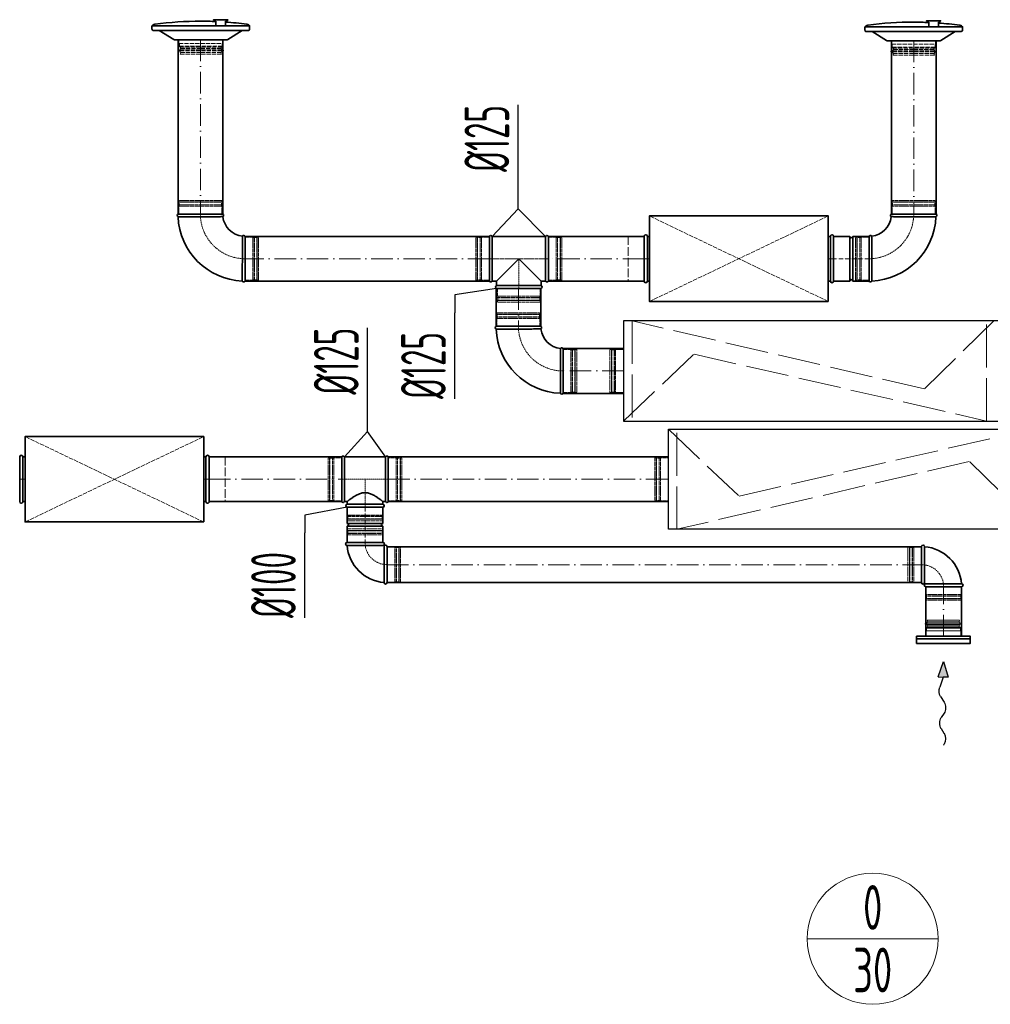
# Model space of a CAD drawing. Header units: millimetres. Extents: x -20688 to 44066, y -7315 to 67290.
# Tile 3 of 75: x 54 to 2769, y 14971 to 17724. Entities that reach past the tile are written whole.
import ezdxf
from ezdxf.enums import TextEntityAlignment as Align

# ---------------------------------------------------------------- set-up
doc = ezdxf.new("R2010")
doc.units = ezdxf.units.MM
for name, pattern in [('ACAD_ISO02W100', [15, 12, -3]), ('ACAD_ISO10W100', [18, 12, -3, 0, -3]), ('phl_thick', [0])]:
    doc.linetypes.add(name, pattern=pattern)
for name, color, linetype, lineweight in [('VZT_01 SUP (PŘÍVOD) - OBRYS', 5, 'Continuous', 35), ('VZT_02 SUP (PŘÍVOD) - OSA', 5, 'ACAD_ISO10W100', 5), ('VZT_05 ETA (ODVOD) - OBRYS', 6, 'Continuous', 35), ('VZT_06 ETA (ODVOD) - OSA', 6, 'ACAD_ISO10W100', 5), ('VZT_21 ZAŘÍZENÍ - OBRYS', 1, 'Continuous', 30), ('VZT_22 ZAŘÍZENÍ - DETAIL', 8, 'Continuous', 5), ('VZT_30 DISTRIBUČNÍ PRVKY - OBRYS', 1, 'Continuous', 35), ('VZT_35 TLUMIČE HLUKU - OBRYS', 1, 'Continuous', 35), ('VZT_36 TLUMIČE HLUKU - OSA', 1, 'ACAD_ISO10W100', 5), ('VZT_37 TLUMIČE HLUKU - DETAIL', 8, 'ACAD_ISO02W100', 5), ('VZT_50 POPIS - OBECNE', 7, 'Continuous', 13), ('VZT_52 POPIS - DISTRIBUCE', 7, 'Continuous', 5), ('VZT_60_KOTY - DIMENZE', 7, 'Continuous', 5)]:
    doc.layers.add(name, color=color, linetype=linetype, lineweight=lineweight)
for name, color, linetype, lineweight, plot in [('VZT_03 SUP (PŘÍVOD) - NETISK', 8, 'ACAD_ISO02W100', 5, False), ('VZT_07 ETA (ODVOD) - NETISK', 8, 'ACAD_ISO02W100', 5, False), ('VZT_34 DISTRIBUČNÍ PRVKY - NETISK', 8, 'ACAD_ISO02W100', 5, False), ('VZT_39 TLUMIČE HLUKU - NETISK', 8, 'ACAD_ISO02W100', 5, False)]:
    doc.layers.add(name, color=color, linetype=linetype, lineweight=lineweight, plot=plot)
doc.styles.add('EVORA_125', font='isocp.shx', dxfattribs={"width": 0.6, "height": 125})
doc.styles.add('JS', font='isocp.shx', dxfattribs={"width": 0.6, "height": 125})

msp = doc.modelspace()

# ---------------------------------------------------------------- linework, layer by layer
at = {"color": 8, "lineweight": 5}
for points in [[(2585.2, 16035), (2590.9, 16036.4, -0.060863), (2591.5, 16036.5), (2637.3, 16036.5)], [(2585.2, 16035), (2591.1, 16033.5, 0.058981), (2591.7, 16033.5), (2637.3, 16033.5)], [(2589.8, 16015.1), (2589.8, 16022.9, -0.291473), (2591.3, 16025.3, -0.291473)], [(2689.4, 16035), (2683.7, 16036.4, 0.060863), (2683, 16036.5), (2637.3, 16036.5)], [(2689.4, 16035), (2683.5, 16033.5, -0.058981), (2682.8, 16033.5), (2637.3, 16033.5)], [(2684.8, 16015.1), (2684.8, 16022.9, 0.291473), (2683.2, 16025.3, 0.291473)]]:
    msp.add_lwpolyline(points, format="xyb", dxfattribs=at)
for points in [[(2589.8, 16022.9), (2637.3, 16022.9)], [(2591.7, 16025.6), (2637.3, 16025.6)], [(2593.5, 16041.1), (2592.1, 16045.1), (2637.3, 16045.1)], [(2592.6, 16040.9), (2637.3, 16040.9)], [(2593.4, 16029.2), (2637.3, 16029.2)], [(2681, 16041.1), (2682.4, 16045.1), (2637.3, 16045.1)], [(2682, 16040.9), (2637.3, 16040.9)], [(2681.2, 16029.2), (2637.3, 16029.2)], [(2682.8, 16025.6), (2637.3, 16025.6)], [(2684.8, 16022.9), (2637.3, 16022.9)], [(2588.8, 16000.1), (2588.8, 16015.1), (2685.8, 16015.1), (2685.8, 16000.1)], [(2588.8, 16000.1), (2685.8, 16000.1)]]:
    msp.add_lwpolyline(points, dxfattribs=at)
for centre, radius, start, end in [((2601.6, 16035.6), 10.5, 149.7176, 217.8378), ((2589.5, 16028.8), 3.88, 297.4993, 6.6735), ((2672.9, 16035.6), 10.5, 322.1622, 30.2824), ((2685, 16028.8), 3.88, 173.3265, 242.5007)]:
    msp.add_arc(centre, radius, start, end, dxfattribs=at)
at = {"layer": 'VZT_01 SUP (PŘÍVOD) - OBRYS'}
for p, q in [((621.6, 17180.8), (496.6, 17180.8)), ((2491.8, 17180.8), (2616.8, 17180.8)), ((684.1, 16993.3), (684.1, 17118.3)), ((1367.4, 16993.3), (1367.4, 17118.3)), ((1375.1, 16993.3), (1375.1, 17118.3)), ((1375.1, 17118.3), (1524.7, 17118.3)), ((1524.7, 16993.3), (1524.7, 17118.3)), ((1532.4, 17118.3), (1532.4, 16993.3)), ((2330.3, 17118.3), (2330.3, 16993.3)), ((2375.8, 17118.3), (2330.3, 17118.3)), ((2375.8, 17118.3), (2375.8, 16993.3)), ((2383.8, 17118.3), (2383.8, 16993.3)), ((2429.3, 17118.3), (2383.8, 17118.3)), ((2429.3, 16993.3), (2429.3, 17118.3)), ((2429.3, 17118.3), (2429.3, 16993.3)), ((1387.4, 16993.3), (1449.9, 17055.8)), ((1449.9, 17055.8), (1512.4, 16993.3)), ((1375.1, 16993.3), (1387.4, 16993.3)), ((1387.4, 16980.5), (1387.4, 16993.3)), ((1512.4, 16980.5), (1512.4, 16993.3)), ((1512.4, 16993.3), (1524.7, 16993.3)), ((2375.8, 16993.3), (2330.3, 16993.3)), ((2429.3, 16993.3), (2383.8, 16993.3)), ((1512.4, 16980.5), (1387.4, 16980.5)), ((1512.4, 16972.8), (1387.4, 16972.8)), ((1386.2, 16866.9), (1511.2, 16866.9)), ((1573.7, 16804.4), (1573.7, 16679.4))]:
    msp.add_line(p, q, dxfattribs=at)
for points in [[(496.6, 17180.8), (496.6, 17668)], [(621.6, 17180.8), (621.6, 17668)], [(2491.8, 17180.8), (2491.8, 17665.3)], [(2616.8, 17180.8), (2616.8, 17665.3)], [(684.1, 17118.3), (1367.4, 17118.3)], [(1532.4, 17118.3), (1800.3, 17118.3)], [(684.1, 16993.3), (1367.4, 16993.3)], [(1532.4, 16993.3), (1800.3, 16993.3)], [(1573.7, 16804.4), (1742.6, 16804.4)], [(1573.7, 16679.4), (1742.6, 16679.4)]]:
    msp.add_lwpolyline(points, dxfattribs=at)
at = {"layer": 'VZT_01 SUP (PŘÍVOD) - OBRYS', "elevation": 0}
for points in [[(1386.2, 16866.9), (1386.2, 16972.8)], [(1511.2, 16866.9), (1511.2, 16972.8)]]:
    msp.add_lwpolyline(points, dxfattribs=at)
at = {"layer": 'VZT_01 SUP (PŘÍVOD) - OBRYS'}
for centre, radius, start, end in [((498.3, 17177), 4.17, 113.4678, 248.8928), ((620, 17177), 4.17, 300.2981, 66.5322), ((2493.5, 17177), 4.17, 113.4678, 239.7019), ((2615.1, 17177), 4.17, 291.1072, 66.5322), ((684.1, 17180.8), 187.5, 182.3607, 267.6393), ((684.1, 17180.8), 62.5, 186.8302, 263.1698), ((2429.3, 17180.8), 62.5, 276.8302, 353.1698), ((2429.3, 17180.8), 187.5, 272.3607, 357.6393), ((680.3, 17116.7), 4.17, 23.4678, 149.7019), ((1371.2, 17116.7), 4.17, 23.4678, 156.5322), ((1528.6, 17116.7), 4.17, 23.4678, 156.5322), ((2379.8, 17118.3), 4, 180, 0), ((2433.1, 17116.7), 4.17, 30.2981, 156.5322), ((680.3, 16995), 4.17, 201.1072, 336.5322), ((1371.2, 16995), 4.17, 203.4678, 336.5322), ((1528.6, 16995), 4.17, 203.4678, 336.5322), ((2379.8, 16993.3), 4, 0, 180), ((2433.1, 16995), 4.17, 203.4678, 338.8928), ((1389.1, 16976.7), 4.17, 113.4678, 246.5322), ((1510.7, 16976.7), 4.17, 293.4678, 66.5322), ((1387.8, 16863.1), 4.17, 113.4678, 248.8928), ((1573.7, 16866.9), 187.5, 182.3607, 267.6393), ((1509.5, 16863.1), 4.17, 300.2981, 66.5322), ((1573.7, 16866.9), 62.5, 186.8302, 263.1698), ((1569.8, 16802.7), 4.17, 23.4678, 149.7019), ((1569.8, 16681.1), 4.17, 201.1072, 336.5322)]:
    msp.add_arc(centre, radius, start, end, dxfattribs=at)
for points, knots in [([(622.1, 17173.4), (622.1, 17173.4), (620.5, 17173.4), (614.4, 17173.4), (609.9, 17173.3), (598.5, 17173.3), (591.7, 17173.3), (576.7, 17173.2), (568.6, 17173.2), (552.2, 17173.2), (544.1, 17173.2), (528.9, 17173.1), (522, 17173.1), (510.2, 17173.1), (505.5, 17173.1), (498.9, 17173.1), (497, 17173.1), (496.8, 17173.1), (496.8, 17173.1), (496.8, 17173.1)], [0, 0, 0, 0, 24.235852, 24.235852, 48.531845, 48.531845, 73.024415, 73.024415, 97.570898, 97.570898, 122.078339, 122.078339, 146.53579, 146.53579, 170.957495, 170.957495, 195.359468, 195.359468, 197.168246, 197.168246, 197.168246, 197.168246]), ([(2491.3, 17173.4), (2491.3, 17173.4), (2492.9, 17173.4), (2499, 17173.4), (2503.5, 17173.3), (2514.9, 17173.3), (2521.7, 17173.3), (2536.7, 17173.2), (2544.8, 17173.2), (2561.2, 17173.2), (2569.3, 17173.2), (2584.5, 17173.1), (2591.4, 17173.1), (2603.2, 17173.1), (2607.9, 17173.1), (2614.5, 17173.1), (2616.4, 17173.1), (2616.6, 17173.1), (2616.6, 17173.1), (2616.6, 17173.1)], [0, 0, 0, 0, 24.235852, 24.235852, 48.531845, 48.531845, 73.024415, 73.024415, 97.570898, 97.570898, 122.078339, 122.078339, 146.53579, 146.53579, 170.957495, 170.957495, 195.359468, 195.359468, 197.168246, 197.168246, 197.168246, 197.168246]), ([(676.7, 17118.8), (676.7, 17118.8), (676.7, 17118.7), (676.7, 17118.4), (676.7, 17118.1), (676.7, 17117), (676.7, 17116.3), (676.7, 17113.1), (676.6, 17110), (676.6, 17101), (676.6, 17094.9), (676.5, 17080.8), (676.5, 17072.9), (676.5, 17056.7), (676.5, 17048.5), (676.4, 17032.6), (676.4, 17025.1), (676.4, 17012), (676.4, 17006.4), (676.4, 16999.4), (676.4, 16997.3), (676.4, 16994.3), (676.4, 16993.5), (676.4, 16993.5)], [197.067977, 197.067977, 197.067977, 197.067977, 201.792196, 201.792196, 209.190204, 209.190204, 218.040239, 218.040239, 237.760854, 237.760854, 262.206108, 262.206108, 286.831239, 286.831239, 311.323072, 311.323072, 335.946087, 335.946087, 360.704397, 360.704397, 377.088273, 377.088273, 394.105327, 394.105327, 394.105327, 394.105327]), ([(2436.7, 17118.8), (2436.7, 17118.8), (2436.7, 17118.7), (2436.7, 17118.4), (2436.7, 17118.1), (2436.7, 17117), (2436.7, 17116.3), (2436.8, 17113.1), (2436.8, 17110), (2436.8, 17101), (2436.9, 17094.9), (2436.9, 17080.8), (2436.9, 17072.9), (2436.9, 17056.7), (2437, 17048.5), (2437, 17032.6), (2437, 17025.1), (2437, 17012), (2437, 17006.4), (2437, 16999.4), (2437, 16997.3), (2437, 16994.3), (2437, 16993.5), (2437, 16993.5)], [197.067977, 197.067977, 197.067977, 197.067977, 201.792196, 201.792196, 209.190204, 209.190204, 218.040239, 218.040239, 237.760854, 237.760854, 262.206108, 262.206108, 286.831239, 286.831239, 311.323072, 311.323072, 335.946087, 335.946087, 360.704397, 360.704397, 377.088273, 377.088273, 394.105327, 394.105327, 394.105327, 394.105327]), ([(1511.6, 16859.5), (1511.6, 16859.5), (1511.6, 16859.5), (1511.3, 16859.5), (1510.9, 16859.5), (1509.9, 16859.5), (1509.1, 16859.4), (1505.9, 16859.4), (1502.8, 16859.4), (1493.9, 16859.4), (1487.7, 16859.3), (1473.6, 16859.3), (1465.8, 16859.3), (1449.5, 16859.2), (1441.3, 16859.2), (1425.5, 16859.2), (1418, 16859.2), (1404.8, 16859.2), (1399.2, 16859.2), (1392.2, 16859.2), (1390.1, 16859.2), (1387.1, 16859.2), (1386.3, 16859.2), (1386.3, 16859.2)], [197.067977, 197.067977, 197.067977, 197.067977, 201.792196, 201.792196, 209.190204, 209.190204, 218.040239, 218.040239, 237.760854, 237.760854, 262.206108, 262.206108, 286.831239, 286.831239, 311.323072, 311.323072, 335.946087, 335.946087, 360.704397, 360.704397, 377.088273, 377.088273, 394.105327, 394.105327, 394.105327, 394.105327]), ([(1566.2, 16804.8), (1566.2, 16804.8), (1566.2, 16803.3), (1566.2, 16797.1), (1566.2, 16792.6), (1566.1, 16781.3), (1566.1, 16774.5), (1566, 16759.4), (1566, 16751.4), (1566, 16735), (1566, 16726.9), (1566, 16711.7), (1566, 16704.8), (1566, 16693), (1566, 16688.3), (1566, 16681.6), (1566, 16679.8), (1566, 16679.6), (1566, 16679.6), (1566, 16679.6)], [0, 0, 0, 0, 24.235852, 24.235852, 48.531845, 48.531845, 73.024415, 73.024415, 97.570898, 97.570898, 122.078339, 122.078339, 146.53579, 146.53579, 170.957495, 170.957495, 195.359468, 195.359468, 197.168246, 197.168246, 197.168246, 197.168246])]:
    msp.add_open_spline(points, degree=3, knots=knots, dxfattribs=at)
at = {"layer": 'VZT_02 SUP (PŘÍVOD) - OSA', "ltscale": 5}
for points in [[(559.1, 17668), (559.1, 17180.8)], [(2554.3, 17665.3), (2554.3, 17180.8)], [(1367.4, 17055.8), (684.1, 17055.8)], [(1800.3, 17055.8), (1532.4, 17055.8)], [(1742.6, 16741.9), (1573.7, 16741.9)]]:
    msp.add_lwpolyline(points, dxfattribs=at)
at = {"layer": 'VZT_02 SUP (PŘÍVOD) - OSA', "ltscale": 0.3, "elevation": 0}
for points in [[(559.1, 17180.8), (559.1, 17180.8, 0.414214), (684.1, 17055.8), (684.1, 17055.8)], [(1573.7, 16741.9), (1573.7, 16741.9, -0.414214), (1448.7, 16866.9), (1448.7, 16866.9)]]:
    msp.add_lwpolyline(points, format="xyb", dxfattribs=at)
at = {"layer": 'VZT_02 SUP (PŘÍVOD) - OSA', "ltscale": 0.3}
msp.add_lwpolyline([(2554.3, 17180.8), (2554.3, 17180.8, -0.414214), (2429.3, 17055.8), (2429.3, 17055.8)], format="xyb", dxfattribs=at)
msp.add_lwpolyline([(1449.9, 16972.8), (1449.9, 17055.8)], dxfattribs=at)
at = {"layer": 'VZT_02 SUP (PŘÍVOD) - OSA'}
msp.add_lwpolyline([(2429.3, 17055.8), (2330.3, 17055.8)], dxfattribs=at)
at = {"layer": 'VZT_02 SUP (PŘÍVOD) - OSA', "ltscale": 5, "elevation": 0}
msp.add_lwpolyline([(1448.7, 16972.8), (1448.7, 16866.9)], dxfattribs=at)
at = {"layer": 'VZT_03 SUP (PŘÍVOD) - NETISK', "ltscale": 0.4}
for p, q in [((620.1, 17214.3), (498.1, 17214.3)), ((498.1, 17213.8), (498.1, 17214.3)), ((620.1, 17213.8), (498.1, 17213.8)), ((620.1, 17206.8), (498.1, 17206.8)), ((498.1, 17206.3), (498.1, 17206.8)), ((620.1, 17206.3), (498.1, 17206.3)), ((619.1, 17218.8), (499.1, 17218.8)), ((499.1, 17214.8), (499.1, 17218.8)), ((619.1, 17214.8), (499.1, 17214.8)), ((500.1, 17214.3), (500.1, 17214.8)), ((500.1, 17206.8), (500.1, 17213.8)), ((500.1, 17202.8), (500.1, 17206.3)), ((618.1, 17214.3), (618.1, 17214.8)), ((618.1, 17206.8), (618.1, 17213.8)), ((618.1, 17202.8), (618.1, 17206.3)), ((619.1, 17214.8), (619.1, 17218.8)), ((620.1, 17213.8), (620.1, 17214.3)), ((620.1, 17206.3), (620.1, 17206.8)), ((2493.3, 17214.3), (2615.3, 17214.3)), ((2493.3, 17213.8), (2493.3, 17214.3)), ((2493.3, 17213.8), (2615.3, 17213.8)), ((2493.3, 17206.8), (2615.3, 17206.8)), ((2493.3, 17206.3), (2493.3, 17206.8)), ((2493.3, 17206.3), (2615.3, 17206.3)), ((2494.3, 17218.8), (2614.3, 17218.8)), ((2494.3, 17214.8), (2494.3, 17218.8)), ((2494.3, 17214.8), (2614.3, 17214.8)), ((2495.3, 17214.3), (2495.3, 17214.8)), ((2495.3, 17206.8), (2495.3, 17213.8)), ((2495.3, 17202.8), (2495.3, 17206.3)), ((2613.3, 17214.3), (2613.3, 17214.8)), ((2613.3, 17206.8), (2613.3, 17213.8)), ((2613.3, 17202.8), (2613.3, 17206.3)), ((2614.3, 17214.8), (2614.3, 17218.8)), ((2615.3, 17213.8), (2615.3, 17214.3)), ((2615.3, 17206.3), (2615.3, 17206.8)), ((619.1, 17202.8), (499.1, 17202.8)), ((499.1, 17180.8), (499.1, 17202.8)), ((619.1, 17180.8), (619.1, 17202.8)), ((2494.3, 17202.8), (2614.3, 17202.8)), ((2494.3, 17180.8), (2494.3, 17202.8)), ((2614.3, 17180.8), (2614.3, 17202.8)), ((684.1, 17115.8), (706.1, 17115.8)), ((706.1, 16995.8), (706.1, 17115.8)), ((706.1, 17114.8), (709.6, 17114.8)), ((709.6, 16994.8), (709.6, 17116.8)), ((709.6, 17116.8), (710.1, 17116.8)), ((710.1, 16994.8), (710.1, 17116.8)), ((710.1, 17114.8), (717.1, 17114.8)), ((717.1, 16994.8), (717.1, 17116.8)), ((717.1, 17116.8), (717.6, 17116.8)), ((717.6, 16994.8), (717.6, 17116.8)), ((717.6, 17114.8), (718.1, 17114.8)), ((718.1, 16995.8), (718.1, 17115.8)), ((718.1, 17115.8), (722.1, 17115.8)), ((722.1, 16995.8), (722.1, 17115.8)), ((1329.4, 16995.8), (1329.4, 17115.8)), ((1333.4, 17115.8), (1329.4, 17115.8)), ((1333.4, 16995.8), (1333.4, 17115.8)), ((1333.9, 17114.8), (1333.4, 17114.8)), ((1333.9, 16994.8), (1333.9, 17116.8)), ((1334.4, 17116.8), (1333.9, 17116.8)), ((1334.4, 16994.8), (1334.4, 17116.8)), ((1341.4, 17114.8), (1334.4, 17114.8)), ((1341.4, 16994.8), (1341.4, 17116.8)), ((1341.9, 17116.8), (1341.4, 17116.8)), ((1341.9, 16994.8), (1341.9, 17116.8)), ((1345.4, 17114.8), (1341.9, 17114.8)), ((1345.4, 16995.8), (1345.4, 17115.8)), ((1367.4, 17115.8), (1345.4, 17115.8)), ((1554.4, 17115.8), (1532.4, 17115.8)), ((1554.4, 16995.8), (1554.4, 17115.8)), ((1557.9, 17114.8), (1554.4, 17114.8)), ((1557.9, 16994.8), (1557.9, 17116.8)), ((1558.4, 17116.8), (1557.9, 17116.8)), ((1558.4, 16994.8), (1558.4, 17116.8)), ((1565.4, 17114.8), (1558.4, 17114.8)), ((1565.4, 16994.8), (1565.4, 17116.8)), ((1565.9, 17116.8), (1565.4, 17116.8)), ((1565.9, 16994.8), (1565.9, 17116.8)), ((1566.4, 17114.8), (1565.9, 17114.8)), ((1566.4, 16995.8), (1566.4, 17115.8)), ((1570.4, 17115.8), (1566.4, 17115.8)), ((1570.4, 16995.8), (1570.4, 17115.8)), ((2391.3, 16995.8), (2391.3, 17115.8)), ((2395.3, 17115.8), (2391.3, 17115.8)), ((2395.3, 16995.8), (2395.3, 17115.8)), ((2395.8, 17114.8), (2395.3, 17114.8)), ((2395.8, 16994.8), (2395.8, 17116.8)), ((2396.3, 17116.8), (2395.8, 17116.8)), ((2396.3, 16994.8), (2396.3, 17116.8)), ((2403.3, 17114.8), (2396.3, 17114.8)), ((2403.3, 16994.8), (2403.3, 17116.8)), ((2403.8, 17116.8), (2403.3, 17116.8)), ((2403.8, 16994.8), (2403.8, 17116.8)), ((2407.3, 17114.8), (2403.8, 17114.8)), ((2407.3, 16995.8), (2407.3, 17115.8)), ((2429.3, 17115.8), (2407.3, 17115.8)), ((684.1, 16995.8), (706.1, 16995.8)), ((706.1, 16996.8), (709.6, 16996.8)), ((709.6, 16994.8), (710.1, 16994.8)), ((710.1, 16996.8), (717.1, 16996.8)), ((717.1, 16994.8), (717.6, 16994.8)), ((717.6, 16996.8), (718.1, 16996.8)), ((718.1, 16995.8), (722.1, 16995.8)), ((1333.4, 16995.8), (1329.4, 16995.8)), ((1333.9, 16996.8), (1333.4, 16996.8)), ((1334.4, 16994.8), (1333.9, 16994.8)), ((1341.4, 16996.8), (1334.4, 16996.8)), ((1341.9, 16994.8), (1341.4, 16994.8)), ((1345.4, 16996.8), (1341.9, 16996.8)), ((1367.4, 16995.8), (1345.4, 16995.8)), ((1554.4, 16995.8), (1532.4, 16995.8)), ((1557.9, 16996.8), (1554.4, 16996.8)), ((1558.4, 16994.8), (1557.9, 16994.8)), ((1565.4, 16996.8), (1558.4, 16996.8)), ((1565.9, 16994.8), (1565.4, 16994.8)), ((1566.4, 16996.8), (1565.9, 16996.8)), ((1570.4, 16995.8), (1566.4, 16995.8)), ((2395.3, 16995.8), (2391.3, 16995.8)), ((2395.8, 16996.8), (2395.3, 16996.8)), ((2396.3, 16994.8), (2395.8, 16994.8)), ((2403.3, 16996.8), (2396.3, 16996.8)), ((2403.8, 16994.8), (2403.3, 16994.8)), ((2407.3, 16996.8), (2403.8, 16996.8)), ((2429.3, 16995.8), (2407.3, 16995.8)), ((1389.9, 16972.8), (1389.9, 16950.8)), ((1509.9, 16972.8), (1509.9, 16950.8)), ((1510.9, 16947.3), (1388.9, 16947.3)), ((1388.9, 16947.3), (1388.9, 16946.8)), ((1510.9, 16946.8), (1388.9, 16946.8)), ((1510.9, 16939.8), (1388.9, 16939.8)), ((1388.9, 16939.8), (1388.9, 16939.3)), ((1510.9, 16939.3), (1388.9, 16939.3)), ((1509.9, 16950.8), (1389.9, 16950.8)), ((1509.9, 16938.8), (1389.9, 16938.8)), ((1389.9, 16938.8), (1389.9, 16934.8)), ((1509.9, 16934.8), (1389.9, 16934.8)), ((1390.9, 16950.8), (1390.9, 16947.3)), ((1390.9, 16946.8), (1390.9, 16939.8)), ((1390.9, 16939.3), (1390.9, 16938.8)), ((1508.9, 16950.8), (1508.9, 16947.3)), ((1508.9, 16946.8), (1508.9, 16939.8)), ((1508.9, 16939.3), (1508.9, 16938.8)), ((1509.9, 16938.8), (1509.9, 16934.8)), ((1510.9, 16947.3), (1510.9, 16946.8)), ((1510.9, 16939.8), (1510.9, 16939.3)), ((1388.7, 16904.9), (1508.7, 16904.9)), ((1388.7, 16900.9), (1388.7, 16904.9)), ((1508.7, 16900.9), (1508.7, 16904.9)), ((1387.7, 16900.4), (1509.7, 16900.4)), ((1387.7, 16899.9), (1387.7, 16900.4)), ((1387.7, 16899.9), (1509.7, 16899.9)), ((1387.7, 16892.9), (1509.7, 16892.9)), ((1387.7, 16892.4), (1387.7, 16892.9)), ((1387.7, 16892.4), (1509.7, 16892.4)), ((1388.7, 16900.9), (1508.7, 16900.9)), ((1388.7, 16888.9), (1508.7, 16888.9)), ((1388.7, 16866.9), (1388.7, 16888.9)), ((1389.7, 16900.4), (1389.7, 16900.9)), ((1389.7, 16892.9), (1389.7, 16899.9)), ((1389.7, 16888.9), (1389.7, 16892.4)), ((1507.7, 16900.4), (1507.7, 16900.9)), ((1507.7, 16892.9), (1507.7, 16899.9)), ((1507.7, 16888.9), (1507.7, 16892.4)), ((1508.7, 16866.9), (1508.7, 16888.9)), ((1509.7, 16899.9), (1509.7, 16900.4)), ((1509.7, 16892.4), (1509.7, 16892.9)), ((1573.7, 16801.9), (1595.7, 16801.9)), ((1595.7, 16801.9), (1595.7, 16681.9)), ((1595.7, 16800.9), (1599.2, 16800.9)), ((1599.2, 16802.9), (1599.2, 16680.9)), ((1599.2, 16802.9), (1599.7, 16802.9)), ((1599.7, 16802.9), (1599.7, 16680.9)), ((1599.7, 16800.9), (1606.7, 16800.9)), ((1606.7, 16802.9), (1606.7, 16680.9)), ((1606.7, 16802.9), (1607.2, 16802.9)), ((1607.2, 16802.9), (1607.2, 16680.9)), ((1607.2, 16800.9), (1607.7, 16800.9)), ((1607.7, 16801.9), (1607.7, 16681.9)), ((1607.7, 16801.9), (1611.7, 16801.9)), ((1611.7, 16801.9), (1611.7, 16681.9)), ((1595.7, 16682.9), (1599.2, 16682.9)), ((1599.7, 16682.9), (1606.7, 16682.9)), ((1607.2, 16682.9), (1607.7, 16682.9)), ((1573.7, 16681.9), (1595.7, 16681.9)), ((1599.2, 16680.9), (1599.7, 16680.9)), ((1606.7, 16680.9), (1607.2, 16680.9)), ((1607.7, 16681.9), (1611.7, 16681.9))]:
    msp.add_line(p, q, dxfattribs=at)
msp.add_lwpolyline([(1367.4, 17055.8), (1532.4, 17055.8)], dxfattribs=at)
at = {"layer": 'VZT_05 ETA (ODVOD) - OBRYS'}
for p, q in [((954.6, 16376.7), (954.6, 16501.7)), ((962.2, 16501.7), (962.2, 16376.7)), ((1076.9, 16501.7), (962.2, 16501.7)), ((1076.9, 16376.7), (1076.9, 16501.7)), ((1084.6, 16376.7), (1084.6, 16501.7)), ((969.6, 16376.7), (962.2, 16376.7)), ((969.6, 16369.2), (969.6, 16376.7)), ((969.6, 16369.2), (1069.6, 16369.2)), ((969.6, 16361.2), (1069.6, 16361.2)), ((969.6, 16361.2), (969.6, 16315.7)), ((969.6, 16361.2), (1069.6, 16361.2)), ((1069.6, 16369.2), (1069.6, 16376.7)), ((1076.9, 16376.7), (1069.6, 16376.7)), ((1069.6, 16361.2), (1069.6, 16315.7)), ((969.6, 16315.7), (1069.6, 16315.7)), ((969.6, 16307.7), (1069.6, 16307.7)), ((969.6, 16307.7), (969.6, 16262.2)), ((1069.6, 16307.7), (1069.6, 16262.2)), ((1069.8, 16262.2), (969.3, 16262.2)), ((969.3, 16254.2), (1019.6, 16254.2)), ((969.6, 16262.2), (1069.6, 16262.2)), ((1069.8, 16254.2), (1019.6, 16254.2)), ((1073.3, 16250.7), (1073.3, 16200.4)), ((1081.3, 16150.2), (1081.3, 16250.7)), ((2576.3, 16250.7), (2576.3, 16150.2)), ((2584.3, 16250.7), (2584.3, 16200.4)), ((1073.3, 16150.2), (1073.3, 16200.4)), ((2584.3, 16150.2), (2584.3, 16200.4)), ((2587.8, 16146.7), (2638, 16146.7)), ((2587.8, 16138.7), (2688.3, 16138.7)), ((2688.3, 16146.7), (2638, 16146.7))]:
    msp.add_line(p, q, dxfattribs=at)
for points in [[(954.6, 16501.7), (583.7, 16501.7)], [(1868.2, 16501.7), (1084.6, 16501.7)], [(954.6, 16376.7), (583.7, 16376.7)], [(1868.2, 16376.7), (1084.6, 16376.7)], [(2576.3, 16250.4), (1081.3, 16250.4)], [(2576.3, 16150.4), (1081.3, 16150.4)], [(2588, 16138.7), (2588, 16000.1)], [(2688, 16138.7), (2688, 16000.1)]]:
    msp.add_lwpolyline(points, dxfattribs=at)
for centre, radius, start, end in [((958.4, 16500), 4.17, 23.4678, 156.5322), ((1080.8, 16500), 4.17, 23.4678, 156.5322), ((958.4, 16378.3), 4.17, 203.4678, 336.5322), ((969.6, 16365.2), 4, 90, 270), ((1069.6, 16365.2), 4, 270, 90), ((1080.8, 16378.3), 4.17, 203.4678, 336.5322), ((969.6, 16311.7), 4, 270, 90), ((1069.6, 16311.7), 4, 90, 270), ((969.3, 16258.2), 4, 90, 270), ((1081.3, 16262.2), 112, 184.096, 265.904), ((1069.8, 16258.2), 4, 270, 90), ((1081.3, 16262.2), 12, 218.2483, 231.7517), ((1077.3, 16250.7), 4, 0, 180), ((2580.3, 16250.7), 4, 0, 180), ((2576.3, 16138.7), 112, 4.096, 85.904), ((1077.3, 16150.2), 4, 180, 0), ((2580.3, 16150.2), 4, 180, 0), ((2576.3, 16138.7), 12, 38.2483, 51.7517), ((2587.8, 16142.7), 4, 90, 270), ((2688.3, 16142.7), 4, 270, 90)]:
    msp.add_arc(centre, radius, start, end, dxfattribs=at)
msp.add_open_spline([(969.6, 16376.7), (969.6, 16376.7), (969.7, 16376.7), (970, 16377), (970.3, 16377.2), (970.9, 16377.7), (971.4, 16378.1), (972.4, 16378.9), (972.9, 16379.3), (974.2, 16380.3), (975, 16380.9), (976.5, 16382.1), (977.4, 16382.7), (979.2, 16384.1), (980.2, 16384.8), (982.1, 16386.2), (983.2, 16386.9), (985.3, 16388.4), (986.5, 16389.2), (988.9, 16390.7), (990.2, 16391.5), (992.8, 16393.1), (994.2, 16393.9), (997, 16395.4), (998.5, 16396.2), (1003, 16398.3), (1006.2, 16399.5), (1011.1, 16400.8), (1012.8, 16401.1), (1016.2, 16401.6), (1017.9, 16401.7), (1021.3, 16401.7), (1023, 16401.6), (1026.4, 16401.1), (1028, 16400.8), (1033, 16399.5), (1036.1, 16398.3), (1040.7, 16396.2), (1042.1, 16395.4), (1045, 16393.9), (1046.4, 16393.1), (1049, 16391.5), (1050.3, 16390.7), (1052.7, 16389.2), (1053.9, 16388.4), (1056, 16386.9), (1057, 16386.2), (1059, 16384.8), (1060, 16384.1), (1061.8, 16382.7), (1062.6, 16382.1), (1064.2, 16380.9), (1064.9, 16380.3), (1066.2, 16379.3), (1066.8, 16378.9), (1067.8, 16378.1), (1068.2, 16377.7), (1068.9, 16377.2), (1069.2, 16377), (1069.5, 16376.7), (1069.6, 16376.7), (1069.6, 16376.7)], degree=3, knots=[80.753728, 80.753728, 80.753728, 80.753728, 85.721109, 85.721109, 90.68849, 90.68849, 95.655871, 95.655871, 100.623252, 100.623252, 105.590633, 105.590633, 110.558015, 110.558015, 115.525396, 115.525396, 120.492777, 120.492777, 125.619612, 125.619612, 130.746447, 130.746447, 135.873281, 135.873281, 141.000116, 141.000116, 151.253786, 151.253786, 156.38062, 156.38062, 161.507455, 161.507455, 166.63429, 166.63429, 171.761125, 171.761125, 182.014794, 182.014794, 187.141629, 187.141629, 192.268464, 192.268464, 197.395298, 197.395298, 202.522133, 202.522133, 207.489514, 207.489514, 212.456896, 212.456896, 217.424277, 217.424277, 222.391658, 222.391658, 227.359039, 227.359039, 232.32642, 232.32642, 237.293801, 237.293801, 242.261183, 242.261183, 242.261183, 242.261183], dxfattribs=at)
at = {"layer": 'VZT_06 ETA (ODVOD) - OSA', "ltscale": 5}
for points in [[(583.7, 16439.2), (954.6, 16439.2)], [(1084.6, 16439.2), (1868.2, 16439.2)], [(1081.3, 16200.4), (2576.3, 16200.4)], [(2638, 16000.1), (2638, 16138.7)]]:
    msp.add_lwpolyline(points, dxfattribs=at)
at = {"layer": 'VZT_06 ETA (ODVOD) - OSA', "ltscale": 0.3}
for points in [[(1084.6, 16439.2), (954.6, 16439.2)], [(1019.6, 16361.2), (1019.6, 16439.2)]]:
    msp.add_lwpolyline(points, dxfattribs=at)
at = {"layer": 'VZT_06 ETA (ODVOD) - OSA'}
msp.add_lwpolyline([(1019.6, 16361.2), (1019.6, 16262.2)], dxfattribs=at)
at = {"layer": 'VZT_06 ETA (ODVOD) - OSA', "ltscale": 0.3}
for points in [[(1081.3, 16200.4), (1081.3, 16200.4, -0.414214), (1019.6, 16262.2), (1019.6, 16262.2)], [(2576.3, 16200.4), (2576.3, 16200.4, -0.414214), (2638, 16138.7), (2638, 16138.7)]]:
    msp.add_lwpolyline(points, format="xyb", dxfattribs=at)
at = {"layer": 'VZT_07 ETA (ODVOD) - NETISK', "ltscale": 0.4}
for p, q in [((1704.6, 16681.9), (1704.6, 16801.9)), ((1708.6, 16801.9), (1704.6, 16801.9)), ((1708.6, 16681.9), (1708.6, 16801.9)), ((1709.1, 16800.9), (1708.6, 16800.9)), ((1709.1, 16680.9), (1709.1, 16802.9)), ((1709.6, 16802.9), (1709.1, 16802.9)), ((1709.6, 16680.9), (1709.6, 16802.9)), ((1716.6, 16800.9), (1709.6, 16800.9)), ((1716.6, 16680.9), (1716.6, 16802.9)), ((1717.1, 16802.9), (1716.6, 16802.9)), ((1717.1, 16680.9), (1717.1, 16802.9)), ((1720.6, 16800.9), (1717.1, 16800.9)), ((1720.6, 16681.9), (1720.6, 16801.9)), ((1742.6, 16801.9), (1720.6, 16801.9)), ((1709.1, 16682.9), (1708.6, 16682.9)), ((1716.6, 16682.9), (1709.6, 16682.9)), ((1720.6, 16682.9), (1717.1, 16682.9)), ((1708.6, 16681.9), (1704.6, 16681.9)), ((1709.6, 16680.9), (1709.1, 16680.9)), ((1717.1, 16680.9), (1716.6, 16680.9)), ((1742.6, 16681.9), (1720.6, 16681.9)), ((916.6, 16379.2), (916.6, 16499.2)), ((916.6, 16499.2), (920.6, 16499.2)), ((920.6, 16379.2), (920.6, 16499.2)), ((920.6, 16498.2), (921.1, 16498.2)), ((921.1, 16378.2), (921.1, 16500.2)), ((921.1, 16500.2), (921.6, 16500.2)), ((921.6, 16378.2), (921.6, 16500.2)), ((921.6, 16498.2), (928.6, 16498.2)), ((928.6, 16378.2), (928.6, 16500.2)), ((928.6, 16500.2), (929.1, 16500.2)), ((929.1, 16378.2), (929.1, 16500.2)), ((929.1, 16498.2), (932.6, 16498.2)), ((932.6, 16379.2), (932.6, 16499.2)), ((932.6, 16499.2), (954.6, 16499.2)), ((1084.6, 16499.2), (1106.6, 16499.2)), ((1106.6, 16379.2), (1106.6, 16499.2)), ((1106.6, 16498.2), (1110.1, 16498.2)), ((1110.1, 16378.2), (1110.1, 16500.2)), ((1110.1, 16500.2), (1110.6, 16500.2)), ((1110.6, 16378.2), (1110.6, 16500.2)), ((1110.6, 16498.2), (1117.6, 16498.2)), ((1117.6, 16378.2), (1117.6, 16500.2)), ((1117.6, 16500.2), (1118.1, 16500.2)), ((1118.1, 16378.2), (1118.1, 16500.2)), ((1118.1, 16498.2), (1118.6, 16498.2)), ((1118.6, 16379.2), (1118.6, 16499.2)), ((1118.6, 16499.2), (1122.6, 16499.2)), ((1122.6, 16379.2), (1122.6, 16499.2)), ((1830.2, 16499.2), (1830.2, 16379.2)), ((1834.2, 16499.2), (1830.2, 16499.2)), ((1834.2, 16499.2), (1834.2, 16379.2)), ((1834.7, 16498.2), (1834.2, 16498.2)), ((1834.7, 16500.2), (1834.7, 16378.2)), ((1835.2, 16500.2), (1834.7, 16500.2)), ((1835.2, 16500.2), (1835.2, 16378.2)), ((1842.2, 16498.2), (1835.2, 16498.2)), ((1842.2, 16500.2), (1842.2, 16378.2)), ((1842.7, 16500.2), (1842.2, 16500.2)), ((1842.7, 16500.2), (1842.7, 16378.2)), ((1846.2, 16498.2), (1842.7, 16498.2)), ((1846.2, 16499.2), (1846.2, 16379.2)), ((1868.2, 16499.2), (1846.2, 16499.2)), ((920.6, 16380.2), (921.1, 16380.2)), ((921.6, 16380.2), (928.6, 16380.2)), ((929.1, 16380.2), (932.6, 16380.2)), ((1106.6, 16380.2), (1110.1, 16380.2)), ((1110.6, 16380.2), (1117.6, 16380.2)), ((1118.1, 16380.2), (1118.6, 16380.2)), ((1834.7, 16380.2), (1834.2, 16380.2)), ((1842.2, 16380.2), (1835.2, 16380.2)), ((1846.2, 16380.2), (1842.7, 16380.2)), ((916.6, 16379.2), (920.6, 16379.2)), ((921.1, 16378.2), (921.6, 16378.2)), ((928.6, 16378.2), (929.1, 16378.2)), ((932.6, 16379.2), (954.6, 16379.2)), ((970.6, 16361.2), (970.6, 16339.2)), ((1068.6, 16361.2), (1068.6, 16339.2)), ((1084.6, 16379.2), (1106.6, 16379.2)), ((1110.1, 16378.2), (1110.6, 16378.2)), ((1117.6, 16378.2), (1118.1, 16378.2)), ((1118.6, 16379.2), (1122.6, 16379.2)), ((1834.2, 16379.2), (1830.2, 16379.2)), ((1835.2, 16378.2), (1834.7, 16378.2)), ((1842.7, 16378.2), (1842.2, 16378.2)), ((1868.2, 16379.2), (1846.2, 16379.2)), ((969.6, 16335.7), (1069.6, 16335.7)), ((969.6, 16335.7), (969.6, 16335.2)), ((969.6, 16335.2), (1069.6, 16335.2)), ((969.6, 16328.2), (1069.6, 16328.2)), ((969.6, 16328.2), (969.6, 16327.7)), ((969.6, 16327.7), (1069.6, 16327.7)), ((970.6, 16339.2), (1068.6, 16339.2)), ((970.6, 16327.2), (1068.6, 16327.2)), ((970.6, 16327.2), (970.6, 16323.2)), ((971.6, 16339.2), (971.6, 16335.7)), ((971.6, 16335.2), (971.6, 16328.2)), ((971.6, 16327.7), (971.6, 16327.2)), ((1067.6, 16339.2), (1067.6, 16335.7)), ((1067.6, 16335.2), (1067.6, 16328.2)), ((1067.6, 16327.7), (1067.6, 16327.2)), ((1068.6, 16327.2), (1068.6, 16323.2)), ((1069.6, 16335.7), (1069.6, 16335.2)), ((1069.6, 16328.2), (1069.6, 16327.7)), ((970.3, 16300.2), (1068.3, 16300.2)), ((970.3, 16300.2), (970.3, 16296.2)), ((970.6, 16323.2), (1068.6, 16323.2)), ((1068.3, 16300.2), (1068.3, 16296.2)), ((969.3, 16295.7), (1069.3, 16295.7)), ((969.3, 16295.7), (969.3, 16295.2)), ((969.3, 16295.2), (1069.3, 16295.2)), ((969.3, 16288.2), (1069.3, 16288.2)), ((969.3, 16288.2), (969.3, 16287.7)), ((969.3, 16287.7), (1069.3, 16287.7)), ((970.3, 16296.2), (1068.3, 16296.2)), ((970.3, 16284.2), (1068.3, 16284.2)), ((970.3, 16284.2), (970.3, 16262.2)), ((971.3, 16296.2), (971.3, 16295.7)), ((971.3, 16295.2), (971.3, 16288.2)), ((971.3, 16287.7), (971.3, 16284.2)), ((1067.3, 16296.2), (1067.3, 16295.7)), ((1067.3, 16295.2), (1067.3, 16288.2)), ((1067.3, 16287.7), (1067.3, 16284.2)), ((1068.3, 16284.2), (1068.3, 16262.2)), ((1069.3, 16295.7), (1069.3, 16295.2)), ((1069.3, 16288.2), (1069.3, 16287.7)), ((1081.3, 16249.2), (1103.3, 16249.2)), ((1103.3, 16151.2), (1103.3, 16249.2)), ((1103.3, 16248.2), (1106.8, 16248.2)), ((1106.8, 16150.2), (1106.8, 16250.2)), ((1106.8, 16250.2), (1107.3, 16250.2)), ((1107.3, 16150.2), (1107.3, 16250.2)), ((1107.3, 16248.2), (1114.3, 16248.2)), ((1114.3, 16150.2), (1114.3, 16250.2)), ((1114.3, 16250.2), (1114.8, 16250.2)), ((1114.8, 16150.2), (1114.8, 16250.2)), ((1114.8, 16248.2), (1115.3, 16248.2)), ((1115.3, 16151.2), (1115.3, 16249.2)), ((1115.3, 16249.2), (1119.3, 16249.2)), ((1119.3, 16151.2), (1119.3, 16249.2)), ((2538.3, 16249.7), (2538.3, 16151.7)), ((2542.3, 16249.7), (2538.3, 16249.7)), ((2542.3, 16249.7), (2542.3, 16151.7)), ((2542.8, 16248.7), (2542.3, 16248.7)), ((2542.8, 16250.7), (2542.8, 16150.7)), ((2543.3, 16250.7), (2542.8, 16250.7)), ((2543.3, 16250.7), (2543.3, 16150.7)), ((2550.3, 16248.7), (2543.3, 16248.7)), ((2550.3, 16250.7), (2550.3, 16150.7)), ((2550.8, 16250.7), (2550.3, 16250.7)), ((2550.8, 16250.7), (2550.8, 16150.7)), ((2554.3, 16248.7), (2550.8, 16248.7)), ((2554.3, 16249.7), (2554.3, 16151.7)), ((2576.3, 16249.7), (2554.3, 16249.7)), ((1081.3, 16151.2), (1103.3, 16151.2)), ((1103.3, 16152.2), (1106.8, 16152.2)), ((1106.8, 16150.2), (1107.3, 16150.2)), ((1107.3, 16152.2), (1114.3, 16152.2)), ((1114.3, 16150.2), (1114.8, 16150.2)), ((1114.8, 16152.2), (1115.3, 16152.2)), ((1115.3, 16151.2), (1119.3, 16151.2)), ((2542.3, 16151.7), (2538.3, 16151.7)), ((2542.8, 16152.7), (2542.3, 16152.7)), ((2543.3, 16150.7), (2542.8, 16150.7)), ((2550.3, 16152.7), (2543.3, 16152.7)), ((2550.8, 16150.7), (2550.3, 16150.7)), ((2554.3, 16152.7), (2550.8, 16152.7)), ((2576.3, 16151.7), (2554.3, 16151.7)), ((2589.3, 16116.7), (2589.3, 16138.7)), ((2687.3, 16116.7), (2687.3, 16138.7)), ((2688.3, 16113.2), (2588.3, 16113.2)), ((2588.3, 16112.7), (2588.3, 16113.2)), ((2688.3, 16112.7), (2588.3, 16112.7)), ((2688.3, 16105.7), (2588.3, 16105.7)), ((2588.3, 16105.2), (2588.3, 16105.7)), ((2688.3, 16105.2), (2588.3, 16105.2)), ((2687.3, 16116.7), (2589.3, 16116.7)), ((2590.3, 16113.2), (2590.3, 16116.7)), ((2590.3, 16105.7), (2590.3, 16112.7)), ((2590.3, 16104.7), (2590.3, 16105.2)), ((2686.3, 16113.2), (2686.3, 16116.7)), ((2686.3, 16105.7), (2686.3, 16112.7)), ((2686.3, 16104.7), (2686.3, 16105.2)), ((2688.3, 16112.7), (2688.3, 16113.2)), ((2688.3, 16105.2), (2688.3, 16105.7)), ((2687.3, 16104.7), (2589.3, 16104.7)), ((2589.3, 16100.7), (2589.3, 16104.7)), ((2687.3, 16100.7), (2589.3, 16100.7)), ((2687.3, 16100.7), (2687.3, 16104.7))]:
    msp.add_line(p, q, dxfattribs=at)
at = {"layer": 'VZT_21 ZAŘÍZENÍ - OBRYS'}
for points in [[(1742.6, 16601.9), (3242.6, 16601.9), (3242.6, 16881.9), (1742.6, 16881.9)], [(1868.2, 16579.2), (3368.2, 16579.2), (3368.2, 16299.2), (1868.2, 16299.2)]]:
    msp.add_lwpolyline(points, close=True, dxfattribs=at)
at = {"layer": 'VZT_22 ZAŘÍZENÍ - DETAIL', "linetype": 'ACAD_ISO02W100', "lineweight": 5, "ltscale": 10}
for points in [[(1766.6, 16881.9), (1766.6, 16601.9)], [(2778.8, 16881.9), (2584.2, 16691.8), (1766.6, 16881.9)], [(2758.3, 16601.9), (2758.3, 16881.9)], [(1742.6, 16601.9), (1940.1, 16789.1), (2758.3, 16601.9)], [(1868.2, 16579.2), (2065.7, 16392), (2883.9, 16579.2)], [(1892.2, 16299.2), (1892.2, 16579.2)], [(2904.5, 16299.2), (2709.8, 16489.2), (1892.2, 16299.2)]]:
    msp.add_lwpolyline(points, dxfattribs=at)
at = {"layer": 'VZT_30 DISTRIBUČNÍ PRVKY - OBRYS'}
for points in [[(423.8, 17707), (696.8, 17707), (696.8, 17697.8, -0.414214), (693, 17694), (427.7, 17694, -0.414214), (423.8, 17697.8), (423.8, 17707)], [(560.3, 17720, 0.0327), (431.8, 17711.5), (428.8, 17711, 0.36397), (426.3, 17708), (426.3, 17707)], [(560.3, 17720, -0.010645), (602.3, 17719.1, -0.010645)], [(629.6, 17707), (629.6, 17719.4, -0.267949), (629.8, 17719.8), (635.5, 17723.1, 0.267949), (635.8, 17723.5), (635.8, 17724.1), (596.1, 17724.1), (596.1, 17723.5, 0.267949), (596.4, 17723.1), (602.1, 17719.8, -0.267949), (602.3, 17719.4), (602.3, 17707)], [(629.6, 17717.5, -0.015115), (688.9, 17711.5), (691.9, 17711, -0.36397), (694.3, 17708), (694.3, 17707)], [(2417.8, 17704.3), (2690.8, 17704.3), (2690.8, 17695.1, -0.414214), (2687, 17691.3), (2421.7, 17691.3, -0.414214), (2417.8, 17695.1), (2417.8, 17704.3)], [(2554.3, 17717.3, 0.0327), (2425.8, 17708.8), (2422.8, 17708.2, 0.36397), (2420.3, 17705.3), (2420.3, 17704.3)], [(2554.3, 17717.3, -0.010645), (2596.3, 17716.3, -0.010645)], [(2623.6, 17704.3), (2623.6, 17716.7, -0.267949), (2623.8, 17717.1), (2629.5, 17720.4, 0.267949), (2629.7, 17720.8), (2629.7, 17721.4), (2590.1, 17721.4), (2590.1, 17720.8, 0.267949), (2590.3, 17720.4), (2596.1, 17717.1, -0.267949), (2596.3, 17716.7), (2596.3, 17704.3)], [(2623.6, 17714.8, -0.015115), (2682.9, 17708.8), (2685.8, 17708.2, -0.36397), (2688.3, 17705.3), (2688.3, 17704.3)], [(676.4, 17694), (636.1, 17668.6, -0.141374), (634, 17668), (486.7, 17668, -0.141374), (484.6, 17668.6), (444.3, 17694)], [(2670.4, 17691.3), (2630, 17665.8, -0.141374), (2628, 17665.3), (2480.6, 17665.3, -0.141374), (2478.6, 17665.8), (2438.2, 17691.3)]]:
    msp.add_lwpolyline(points, format="xyb", dxfattribs=at)
msp.add_lwpolyline([(2562.3, 15980.1), (2712.3, 15980.1), (2712.3, 16000.1), (2562.3, 16000.1)], close=True, dxfattribs=at)
msp.add_lwpolyline([(2712.3, 15993.3), (2562.3, 15993.3)], dxfattribs=at)
at = {"layer": 'VZT_34 DISTRIBUČNÍ PRVKY - NETISK'}
for points in [[(499.3, 17668), (499.3, 17658), (621.3, 17658), (621.3, 17668)], [(499.3, 17668), (621.3, 17668)], [(500.3, 17650.1), (560.4, 17650.1)], [(502.3, 17647.5), (560.4, 17647.5)], [(620.5, 17650.1), (560.4, 17650.1)], [(618.6, 17647.5), (560.4, 17647.5)], [(2493.3, 17665.3), (2493.3, 17655.3), (2615.3, 17655.3), (2615.3, 17665.3)], [(2493.3, 17665.3), (2615.3, 17665.3)], [(2494.3, 17647.4), (2554.4, 17647.4)], [(2614.5, 17647.4), (2554.4, 17647.4)], [(504.1, 17631.9), (502.7, 17628), (560.4, 17628)], [(503.2, 17632.1), (560.4, 17632.1)], [(503.9, 17643.8), (560.4, 17643.8)], [(616.9, 17643.8), (560.4, 17643.8)], [(617.7, 17632.1), (560.4, 17632.1)], [(616.7, 17631.9), (618.2, 17628), (560.4, 17628)], [(2496.3, 17644.7), (2554.4, 17644.7)], [(2498.1, 17629.2), (2496.7, 17625.3), (2554.4, 17625.3)], [(2497.1, 17629.4), (2554.4, 17629.4)], [(2497.9, 17641.1), (2554.4, 17641.1)], [(2612.5, 17644.7), (2554.4, 17644.7)], [(2610.9, 17641.1), (2554.4, 17641.1)], [(2611.6, 17629.4), (2554.4, 17629.4)], [(2610.7, 17629.2), (2612.1, 17625.3), (2554.4, 17625.3)]]:
    msp.add_lwpolyline(points, dxfattribs=at)
for points in [[(500.3, 17658), (500.3, 17650.1, 0.291473), (501.9, 17647.7, 0.291473)], [(620.5, 17658), (620.5, 17650.1, -0.291473), (619, 17647.7, -0.291473)], [(2494.3, 17655.3), (2494.3, 17647.4, 0.291473), (2495.8, 17645, 0.291473)], [(2614.5, 17655.3), (2614.5, 17647.4, -0.291473), (2612.9, 17645, -0.291473)], [(495.7, 17638.1), (501.7, 17639.5, -0.058981), (502.3, 17639.6), (560.4, 17639.6)], [(495.7, 17638.1), (501.5, 17636.7, 0.060863), (502.1, 17636.6), (560.4, 17636.6)], [(625.1, 17638.1), (619.2, 17639.5, 0.058981), (618.6, 17639.6), (560.4, 17639.6)], [(625.1, 17638.1), (619.4, 17636.7, -0.060863), (618.8, 17636.6), (560.4, 17636.6)], [(2489.7, 17635.4), (2495.6, 17636.8, -0.058981), (2496.3, 17636.9), (2554.4, 17636.9)], [(2489.7, 17635.4), (2495.4, 17633.9, 0.060863), (2496.1, 17633.9), (2554.4, 17633.9)], [(2619.1, 17635.4), (2613.1, 17636.8, 0.058981), (2612.5, 17636.9), (2554.4, 17636.9)], [(2619.1, 17635.4), (2613.4, 17633.9, -0.060863), (2612.7, 17633.9), (2554.4, 17633.9)]]:
    msp.add_lwpolyline(points, format="xyb", dxfattribs=at)
for centre, radius, start, end in [((500.1, 17644.3), 3.88, 353.3265, 62.5007), ((620.8, 17644.3), 3.88, 117.4993, 186.6735), ((512.2, 17637.4), 10.5, 142.1622, 210.2824), ((608.7, 17637.4), 10.5, 329.7176, 37.8378), ((2506.2, 17634.7), 10.5, 142.1622, 210.2824), ((2494.1, 17641.5), 3.88, 353.3265, 62.5007), ((2614.7, 17641.5), 3.88, 117.4993, 186.6735), ((2602.6, 17634.7), 10.5, 329.7176, 37.8378)]:
    msp.add_arc(centre, radius, start, end, dxfattribs=at)
at = {"layer": 'VZT_35 TLUMIČE HLUKU - OBRYS'}
for p, q in [((1800.3, 17118.3), (1800.3, 16993.3)), ((2330.3, 17118.3), (2330.3, 16993.3)), ((53.7, 16501.7), (53.7, 16376.7)), ((583.7, 16501.7), (583.7, 16376.7))]:
    msp.add_line(p, q, dxfattribs=at)
for points in [[(2315.3, 16936.3), (1815.3, 16936.3), (1815.3, 17175.3), (2315.3, 17175.3)], [(568.7, 16319.7), (68.7, 16319.7), (68.7, 16558.7), (568.7, 16558.7)]]:
    msp.add_lwpolyline(points, close=True, dxfattribs=at)
for points in [[(1809.3, 17118.3), (1809.3, 16993.3)], [(1809.3, 17118.3), (1815.3, 17118.3)], [(2321.3, 17118.3), (2315.3, 17118.3)], [(2321.3, 17118.3), (2321.3, 16993.3)], [(1809.3, 16993.3), (1815.3, 16993.3)], [(2321.3, 16993.3), (2315.3, 16993.3)], [(62.7, 16501.7), (62.7, 16376.7)], [(62.7, 16501.7), (68.7, 16501.7)], [(574.7, 16501.7), (568.7, 16501.7)], [(574.7, 16501.7), (574.7, 16376.7)], [(62.7, 16376.7), (68.7, 16376.7)], [(574.7, 16376.7), (568.7, 16376.7)]]:
    msp.add_lwpolyline(points, dxfattribs=at)
for centre, start, end in [((1804.8, 17118.3), 0, 180), ((2325.8, 17118.3), 0, 180), ((1804.8, 16993.3), 180, 0), ((2325.8, 16993.3), 180, 0), ((58.2, 16501.7), 0, 180), ((579.2, 16501.7), 0, 180), ((58.2, 16376.7), 180, 0), ((579.2, 16376.7), 180, 0)]:
    msp.add_arc(centre, 4.5, start, end, dxfattribs=at)
at = {"layer": 'VZT_36 TLUMIČE HLUKU - OSA', "ltscale": 5}
for points in [[(1800.3, 17055.8), (1815.3, 17055.8)], [(2330.3, 17055.8), (2315.3, 17055.8)], [(53.7, 16439.2), (68.7, 16439.2)], [(583.7, 16439.2), (568.7, 16439.2)]]:
    msp.add_lwpolyline(points, dxfattribs=at)
at = {"layer": 'VZT_37 TLUMIČE HLUKU - DETAIL', "lineweight": 5}
for points in [[(2315.3, 16936.3), (1815.3, 17175.3)], [(1815.3, 16936.3), (2315.3, 17175.3)], [(568.7, 16319.7), (68.7, 16558.7)], [(68.7, 16319.7), (568.7, 16558.7)]]:
    msp.add_lwpolyline(points, dxfattribs=at)
at = {"layer": 'VZT_39 TLUMIČE HLUKU - NETISK', "ltscale": 2}
for points in [[(1800.3, 17118.3), (1755.3, 17118.3), (1755.3, 16993.3), (1800.3, 16993.3)], [(2330.3, 17118.3), (2375.3, 17118.3), (2375.3, 16993.3), (2330.3, 16993.3)], [(583.7, 16501.7), (628.7, 16501.7), (628.7, 16376.7), (583.7, 16376.7)]]:
    msp.add_lwpolyline(points, dxfattribs=at)
at = {"layer": 'VZT_50 POPIS - OBECNE', "color": 0, "lineweight": -2}
for p, q in [((2622.7, 15886.5), (2637.3, 15929.3)), ((2637.3, 15929.3), (2650.6, 15886.1)), ((2622.7, 15886.5), (2636.7, 15886.3)), ((2636.7, 15886.3), (2627, 15857.7)), ((2650.6, 15886.1), (2636.7, 15886.3)), ((2629.2, 15832.2), (2639.6, 15815.7)), ((2639.2, 15784.8), (2631.3, 15772.8)), ((2630.8, 15741.9), (2639, 15728.9))]:
    msp.add_line(p, q, dxfattribs=at)
at = {"layer": 'VZT_50 POPIS - OBECNE'}
msp.add_line((2639.1, 15698.7), (2637.3, 15695.7), dxfattribs=at)
at = {"layer": 'VZT_50 POPIS - OBECNE', "color": 0, "lineweight": -2, "extrusion": (0, 0, -1)}
for centre, start_param, end_param in [((2638.8, 15847.6), 3.908129, 5.191299), ((2630.1, 15800.4), 0.766537, 2.375056), ((2640.4, 15757.2), 3.908129, 5.516649), ((2629.5, 15713.5), 0.766537, 2.320574)]:
    msp.add_ellipse(centre, major_axis=(0.3, 21.5), ratio=0.625, start_param=start_param, end_param=end_param, dxfattribs=at)
at = {"layer": 'VZT_50 POPIS - OBECNE', "color": 0, "lineweight": -2}
msp.add_solid([(2622.7, 15886.5), (2650.6, 15886.1), (2637.3, 15929.3)], dxfattribs=at)
at = {"layer": 'VZT_52 POPIS - DISTRIBUCE'}
msp.add_line((2256.3, 15154.6), (2623, 15154.6), dxfattribs=at)
msp.add_circle((2439.6, 15154.6), 183.4, dxfattribs=at)
at = {"layer": 'VZT_60_KOTY - DIMENZE', "linetype": 'ByBlock', "lineweight": -2}
for p, q in [((1447.9, 17195.1), (1447.9, 17245.1)), ((1270.6, 16954.5), (1270.6, 16904.5)), ((1026.8, 16572.4), (1026.8, 16622.4)), ((851.1, 16339), (851.1, 16289))]:
    msp.add_line(p, q, dxfattribs=at)
at = {"layer": 'VZT_60_KOTY - DIMENZE', "linetype": 'ByBlock', "lineweight": -2, "elevation": 0}
for points in [[(1447.9, 17245.1), (1447.9, 17485.7)], [(1375.1, 17118.3), (1447.9, 17195.1)], [(1524.5, 17117.5), (1447.9, 17195.1)], [(1447.9, 17195.1), (1447.9, 17195.1)], [(1387.4, 16972.8), (1270.6, 16954.5)], [(1270.6, 16663.9), (1270.6, 16904.5)]]:
    msp.add_lwpolyline(points, dxfattribs=at)
at = {"layer": 'VZT_60_KOTY - DIMENZE', "linetype": 'ByBlock', "lineweight": -2}
for points in [[(1026.8, 16622.4), (1026.8, 16863)], [(962.2, 16501.7), (1026.8, 16572.4)], [(1077.8, 16500.8), (1026.8, 16572.4)], [(1026.8, 16572.4), (1026.8, 16572.4)], [(969.6, 16361.2), (851.1, 16339)], [(851.1, 16051.5), (851.1, 16289)]]:
    msp.add_lwpolyline(points, dxfattribs=at)

# ---------------------------------------------------------------- texts
at = {"layer": 'VZT_52 POPIS - DISTRIBUCE', "ltscale": 50, "style": 'JS', "width": 0.7}
for s, p in [('0', (2439.6, 15242.1)), ('30', (2439.6, 15067.1))]:
    msp.add_text(s, height=125, dxfattribs=at).set_placement(p, align=Align.MIDDLE_CENTER)
at = {"layer": 'VZT_60_KOTY - DIMENZE', "linetype": 'phl_thick', "char_height": 125, "rotation": 90, "style": 'EVORA_125'}
for s, insert, attachment_point in [('%%C125', (1297.9, 17485.7), 3), ('%%C125', (1120.6, 16663.9), 1), ('%%C125', (876.8, 16863), 3), ('%%C100', (701.1, 16051.5), 1)]:
    msp.add_mtext(s, dxfattribs=dict(at, insert=insert, attachment_point=attachment_point))

doc.saveas('drawing.dxf')
